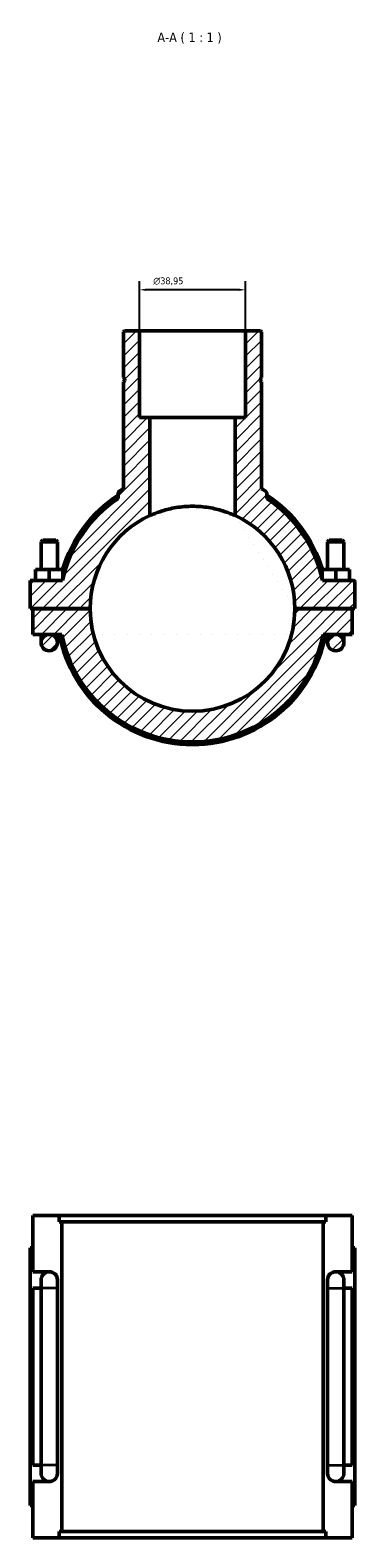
# Model space of a CAD drawing. Header units: millimetres. Extents: x 0 to 1040, y -188 to 1281.
# Tile 7 of 8: x 400 to 519, y 729 to 1281. Entities that reach past the tile are written whole.
import ezdxf

# ---------------------------------------------------------------- set-up
doc = ezdxf.new("R2010")
doc.units = ezdxf.units.MM
for name, color, linetype, lineweight in [('Dimension (ISO)', 7, 'Continuous', 25), ('Hatch (ISO)', 7, 'Continuous', 18), ('Symbol (ISO)', 7, 'Continuous', 25), ('Visible (ISO)', 7, 'Continuous', 50), ('Visible Narrow (ISO)', 7, 'Continuous', 35)]:
    doc.layers.add(name, color=color, linetype=linetype, lineweight=lineweight)
doc.styles.add('Label Text (ISO)', font='tahoma.ttf')
doc.styles.add('Note Text (ISO)', font='tahoma.ttf')
doc.dimstyles.new('Default (ISO)', dxfattribs={"dimtxt": 2.5, "dimasz": 2.5, "dimexe": 3.175, "dimexo": 0, "dimgap": 0.762, "dimtad": 1, "dimrnd": 1e-08, "dimzin": 0, "dimtxsty": 'Note Text (ISO)', "dimcen": 0.09, "dimdle": 10, "dimclrd": 256, "dimclre": 256, "dimclrt": 232, "dimazin": 0, "dimtfac": 1.40208, "dimtmove": 0, "dimatfit": 3, "dimfxl": 1, "dimtolj": 1, "dimtzin": 0, "dimlwd": -1, "dimlwe": -1, "dimarcsym": 0})

# ---------------------------------------------------------------- blocks, each defined once
blk = doc.blocks.new('*D9')
at = {"layer": 'Defpoints', "color": 0, "transparency": 16777216}
for p in [(440.45, 1186.24), (440.45, 1171.26), (479.4, 1171.26)]:
    blk.add_point(p, dxfattribs=at)
at = {"layer": 'Dimension (ISO)', "transparency": 16777216}
for p, q in [((440.45, 1171.26), (440.45, 1189.42)), ((479.4, 1171.26), (479.4, 1189.42)), ((476.9, 1186.24), (442.95, 1186.24))]:
    blk.add_line(p, q, dxfattribs=at)
for points in [[(442.95, 1186.66), (442.95, 1185.83), (440.45, 1186.24)], [(476.9, 1186.66), (476.9, 1185.83), (479.4, 1186.24)]]:
    blk.add_solid(points, dxfattribs=at)
at = {"layer": 'Dimension (ISO)', "color": 232, "true_color": 0xca0064, "transparency": 16777216, "insert": (445.54, 1190.77), "char_height": 2.5, "attachment_point": 1, "style": 'Note Text (ISO)'}
blk.add_mtext('\\A1;\\fAIGDT|b0|i0;\\H2.5000;\\ln\\fTahoma|b0|i0;\\H2.5000;38,95', dxfattribs=at)

msp = doc.modelspace()

# ---------------------------------------------------------------- hatches: boundary and pattern name
at = {"layer": 'Hatch (ISO)'}
h = msp.add_hatch(dxfattribs=at)
h.set_pattern_fill('ANSI31', color=256, scale=25.4, style=0)
h.set_pattern_definition([(45, (0, 0), (-2.245064, 2.245064), [])])
edge = h.paths.add_edge_path()
edge.add_spline(control_points=[(433.214, 1112.598), (433.101, 1112.528), (433.002, 1112.44), (432.836, 1112.234), (432.771, 1112.118), (432.683, 1111.868), (432.661, 1111.737), (432.661, 1111.605)], knot_values=[-0.1189915, -0.1189915, -0.1189915, -0.1189915, -0.0793276, -0.0793276, -0.0396638, -0.0396638, 0, 0, 0, 0], degree=3, periodic=0)
edge.add_line((432.661, 1111.605), (432.661, 1109.918))
edge.add_ellipse((459.927, 1069.507), major_axis=(-27.266, 40.412), ratio=1, start_angle=0, end_angle=43.70416)
edge.add_line((412.294, 1079.882), (400.427, 1079.882))
edge.add_line((400.427, 1079.882), (400.427, 1069.557))
edge.add_line((400.427, 1069.557), (422.427, 1069.557))
edge.add_ellipse((459.927, 1069.507), major_axis=(-37.5, 0.05), ratio=1, start_angle=294.62645, end_angle=360, ccw=False)
edge.add_line((444.346, 1103.616), (444.346, 1139.457))
edge.add_line((444.346, 1139.457), (440.451, 1139.457))
edge.add_line((440.451, 1139.457), (440.451, 1171.257))
edge.add_line((440.451, 1171.257), (434.998, 1171.257))
edge.add_line((434.998, 1171.257), (434.608, 1170.867))
edge.add_line((434.608, 1170.867), (434.608, 1154.09))
edge.add_line((434.608, 1154.09), (435.108, 1153.59))
edge.add_line((435.108, 1153.59), (435.108, 1153.09))
edge.add_line((435.108, 1153.09), (434.608, 1152.59))
edge.add_line((434.608, 1152.59), (434.608, 1113.432))
edge.add_ellipse((459.927, 1069.507), major_axis=(-25.319, 43.925), ratio=1, start_angle=0, end_angle=1.83657)
edge = h.paths.add_edge_path()
edge.add_ellipse((518.927, 1079.382), major_axis=(0.5, 0), ratio=1, start_angle=0, end_angle=90)
edge.add_line((518.927, 1079.882), (507.56, 1079.882))
edge.add_ellipse((459.927, 1069.507), major_axis=(47.633, 10.375), ratio=1, start_angle=0, end_angle=43.70416)
edge.add_line((487.194, 1109.918), (487.194, 1111.605))
edge.add_ellipse((486.025, 1111.605), major_axis=(1.169, 0), ratio=1, start_angle=0, end_angle=58.20414)
edge.add_ellipse((459.927, 1069.507), major_axis=(26.714, 43.091), ratio=1, start_angle=0, end_angle=1.83657)
edge.add_line((485.246, 1113.432), (485.246, 1152.59))
edge.add_line((485.246, 1152.59), (484.746, 1153.09))
edge.add_line((484.746, 1153.09), (484.746, 1153.59))
edge.add_line((484.746, 1153.59), (485.246, 1154.09))
edge.add_line((485.246, 1154.09), (485.246, 1170.867))
edge.add_line((485.246, 1170.867), (484.857, 1171.257))
edge.add_line((484.857, 1171.257), (479.403, 1171.257))
edge.add_line((479.403, 1171.257), (479.403, 1139.457))
edge.add_line((479.403, 1139.457), (475.508, 1139.457))
edge.add_line((475.508, 1139.457), (475.508, 1103.616))
edge.add_ellipse((459.927, 1069.507), major_axis=(15.581, 34.11), ratio=1, start_angle=294.62645, end_angle=360, ccw=False)
edge.add_line((497.427, 1069.557), (519.427, 1069.557))
edge.add_line((519.427, 1069.557), (519.427, 1079.382))
edge = h.paths.add_edge_path()
edge.add_ellipse((459.927, 1069.507), major_axis=(37.5, -0.05), ratio=1, start_angle=180.15279, end_angle=360)
edge.add_line((497.427, 1069.457), (518.427, 1069.457))
edge.add_line((518.427, 1069.457), (518.427, 1060.132))
edge.add_line((518.427, 1060.132), (512.427, 1060.132))
edge.add_line((512.427, 1060.132), (507.767, 1060.132))
edge.add_ellipse((459.927, 1069.507), major_axis=(-47.84, -9.375), ratio=1, start_angle=0, end_angle=157.82502, ccw=False)
edge.add_line((412.087, 1060.132), (407.427, 1060.132))
edge.add_line((407.427, 1060.132), (401.427, 1060.132))
edge.add_line((401.427, 1060.132), (401.427, 1069.457))
edge.add_line((401.427, 1069.457), (422.427, 1069.457))
edge = h.paths.add_edge_path()
edge.add_ellipse((512.427, 1057.132), major_axis=(3, 0), ratio=1, start_angle=0, end_angle=360)
edge = h.paths.add_edge_path()
edge.add_ellipse((407.427, 1057.132), major_axis=(3, 0), ratio=1, start_angle=0, end_angle=360)

# ---------------------------------------------------------------- linework, layer by layer
at = {"layer": 'Visible (ISO)'}
for p, q in [((434.998, 1171.257), (434.608, 1170.867)), ((434.608, 1170.867), (434.608, 1154.09)), ((440.451, 1171.257), (434.998, 1171.257)), ((440.451, 1139.457), (440.451, 1171.257)), ((440.451, 1171.257), (479.403, 1171.257)), ((484.857, 1171.257), (479.403, 1171.257)), ((479.403, 1171.257), (479.403, 1139.457)), ((485.246, 1170.867), (484.857, 1171.257)), ((485.246, 1154.09), (485.246, 1170.867)), ((434.608, 1154.09), (435.108, 1153.59)), ((435.108, 1153.59), (435.108, 1153.09)), ((484.746, 1153.59), (485.246, 1154.09)), ((484.746, 1153.09), (484.746, 1153.59)), ((435.108, 1153.09), (434.608, 1152.59)), ((434.608, 1152.59), (434.608, 1113.432)), ((485.246, 1152.59), (484.746, 1153.09)), ((485.246, 1113.432), (485.246, 1152.59)), ((444.346, 1139.457), (440.451, 1139.457)), ((444.346, 1103.616), (444.346, 1139.457)), ((444.346, 1139.457), (475.508, 1139.457)), ((479.403, 1139.457), (475.508, 1139.457)), ((475.508, 1139.457), (475.508, 1103.616)), ((432.661, 1111.605), (432.661, 1109.918)), ((487.194, 1109.918), (487.194, 1111.605)), ((405.027, 1094.557), (404.427, 1093.957)), ((404.427, 1093.957), (410.427, 1093.957)), ((404.427, 1093.957), (404.427, 1083.882)), ((409.827, 1094.557), (405.027, 1094.557)), ((409.827, 1094.557), (410.427, 1093.957)), ((410.427, 1093.957), (410.427, 1083.882)), ((510.027, 1094.557), (509.427, 1093.957)), ((515.427, 1093.957), (509.427, 1093.957)), ((509.427, 1083.882), (509.427, 1093.957)), ((510.027, 1094.557), (514.827, 1094.557)), ((514.827, 1094.557), (515.427, 1093.957)), ((515.427, 1083.882), (515.427, 1093.957)), ((402.427, 1079.882), (402.427, 1083.882)), ((407.427, 1083.882), (402.427, 1083.882)), ((412.427, 1083.882), (407.427, 1083.882)), ((407.427, 1079.882), (407.427, 1083.882)), ((412.427, 1080.475), (412.427, 1083.882)), ((507.427, 1083.882), (512.427, 1083.882)), ((507.427, 1080.475), (507.427, 1083.882)), ((512.427, 1079.882), (512.427, 1083.882)), ((512.427, 1083.882), (517.427, 1083.882)), ((517.427, 1079.882), (517.427, 1083.882)), ((412.294, 1079.882), (400.427, 1079.882)), ((400.427, 1079.882), (400.427, 1069.557)), ((518.927, 1079.882), (507.56, 1079.882)), ((519.427, 1069.557), (519.427, 1079.382)), ((400.427, 1069.557), (422.427, 1069.557)), ((422.427, 1069.457), (401.427, 1069.457)), ((401.427, 1069.457), (401.427, 1060.132)), ((404.427, 1069.557), (404.427, 1069.457)), ((410.427, 1069.557), (410.427, 1069.457)), ((497.427, 1069.557), (519.427, 1069.557)), ((518.427, 1069.457), (497.427, 1069.457)), ((509.427, 1069.457), (509.427, 1069.557)), ((515.427, 1069.457), (515.427, 1069.557)), ((518.427, 1060.132), (518.427, 1069.457)), ((401.427, 1060.132), (407.427, 1060.132)), ((404.427, 1060.132), (404.427, 1057.132)), ((407.427, 1060.132), (412.087, 1060.132)), ((410.427, 1057.132), (410.427, 1060.132)), ((507.767, 1060.132), (512.427, 1060.132)), ((509.427, 1060.132), (509.427, 1057.132)), ((512.427, 1060.132), (518.427, 1060.132)), ((515.427, 1057.132), (515.427, 1060.132)), ((401.427, 847.482), (411.094, 847.482)), ((401.427, 826.882), (401.427, 847.482)), ((411.094, 845.122), (411.094, 847.482)), ((508.761, 847.482), (411.094, 847.482)), ((411.094, 845.122), (508.761, 845.122)), ((412.087, 731.842), (412.087, 845.122)), ((507.767, 731.842), (507.767, 845.122)), ((508.761, 847.482), (518.427, 847.482)), ((508.761, 847.482), (508.761, 845.122)), ((518.427, 826.882), (518.427, 847.482)), ((401.427, 835.682), (400.427, 835.682)), ((400.427, 741.282), (400.427, 835.682)), ((518.427, 835.682), (519.427, 835.682)), ((519.427, 741.282), (519.427, 835.682)), ((401.427, 826.882), (407.427, 826.882)), ((404.427, 823.882), (404.427, 820.882)), ((410.427, 820.882), (410.427, 823.882)), ((509.427, 823.882), (509.427, 820.882)), ((512.427, 826.882), (518.427, 826.882)), ((515.427, 820.882), (515.427, 823.882)), ((401.427, 756.082), (401.427, 820.882)), ((404.427, 820.882), (401.427, 820.882)), ((404.427, 756.082), (404.427, 820.882)), ((410.427, 756.082), (410.427, 820.882)), ((509.427, 820.882), (509.427, 756.082)), ((518.427, 820.882), (515.427, 820.882)), ((515.427, 820.882), (515.427, 756.082)), ((518.427, 756.082), (518.427, 820.882)), ((401.427, 756.082), (404.427, 756.082)), ((404.427, 756.082), (404.427, 753.082)), ((410.427, 753.082), (410.427, 756.082)), ((509.427, 756.082), (509.427, 753.082)), ((515.427, 756.082), (518.427, 756.082)), ((515.427, 753.082), (515.427, 756.082)), ((401.427, 729.482), (401.427, 750.082)), ((407.427, 750.082), (401.427, 750.082)), ((518.427, 750.082), (512.427, 750.082)), ((518.427, 729.482), (518.427, 750.082)), ((400.427, 741.282), (401.427, 741.282)), ((519.427, 741.282), (518.427, 741.282)), ((411.094, 729.482), (401.427, 729.482)), ((411.094, 731.842), (508.761, 731.842)), ((411.094, 729.482), (411.094, 731.842)), ((508.761, 729.482), (411.094, 729.482)), ((508.761, 731.842), (508.761, 729.482)), ((518.427, 729.482), (508.761, 729.482))]:
    msp.add_line(p, q, dxfattribs=at)
for centre in [(407.427, 1057.132), (512.427, 1057.132)]:
    msp.add_circle(centre, 3, dxfattribs=at)
for centre, radius, start, end in [((459.927, 1069.507), 48.75, 124.00815, 167.71231), ((459.927, 1069.507), 49.725, 123.25347, 163.19652), ((459.927, 1069.507), 50.7, 119.95929, 121.79586), ((459.927, 1069.507), 50.7, 58.20414, 60.04071), ((486.025, 1111.605), 1.169, 0, 58.20414), ((459.927, 1069.507), 49.725, 16.80348, 56.74653), ((459.927, 1069.507), 48.75, 12.28769, 55.99185), ((459.927, 1069.507), 37.5, 114.55005, 179.92361), ((459.927, 1069.507), 37.5, 0.07639, 65.44995), ((518.927, 1079.382), 0.5, 0, 90), ((459.927, 1069.507), 37.5, 180.07639, 359.92361), ((459.927, 1069.507), 49.725, 190.86741, 349.13259), ((459.927, 1069.507), 48.75, 191.08749, 348.91251), ((407.427, 823.882), 3, 90, 180), ((407.427, 823.882), 3, 0, 90), ((512.427, 823.882), 3, 90, 180), ((512.427, 823.882), 3, 0, 90), ((407.427, 753.082), 3, 180, 270), ((407.427, 753.082), 3, 270, 0), ((512.427, 753.082), 3, 180, 270), ((512.427, 753.082), 3, 270, 0)]:
    msp.add_arc(centre, radius, start, end, dxfattribs=at)
for points, knots in [([(433.214, 1112.598), (433.101, 1112.528), (433.002, 1112.44), (432.836, 1112.234), (432.771, 1112.118), (432.683, 1111.868), (432.661, 1111.737), (432.661, 1111.605)], [-0.11899146, -0.11899146, -0.11899146, -0.11899146, -0.07932764, -0.07932764, -0.03966382, -0.03966382, 0, 0, 0, 0]), ([(475.508, 1103.616), (475.508, 1103.616), (475.412, 1103.661), (475.011, 1103.84), (474.707, 1103.974), (473.51, 1104.471), (472.315, 1104.93), (469.575, 1105.772), (467.839, 1106.214), (464.965, 1106.679), (463.962, 1106.803), (461.939, 1106.966), (460.918, 1107.007), (458.937, 1107.007), (457.916, 1106.966), (455.892, 1106.803), (454.89, 1106.679), (452.015, 1106.214), (450.279, 1105.772), (447.539, 1104.93), (446.345, 1104.471), (445.147, 1103.974), (444.843, 1103.84), (444.443, 1103.661), (444.346, 1103.616), (444.346, 1103.616)], [0, 0, 0, 0, 0.2975915, 0.2975915, 0.5951831, 0.5951831, 1.1903662, 1.1903662, 1.7848389, 1.7848389, 2.0820752, 2.0820752, 2.3793116, 2.3793116, 2.676548, 2.676548, 2.9737843, 2.9737843, 3.568257, 3.568257, 4.1634401, 4.1634401, 4.4610317, 4.4610317, 4.7586232, 4.7586232, 4.7586232, 4.7586232])]:
    msp.add_open_spline(points, degree=3, knots=knots, dxfattribs=at)
at = {"layer": 'Visible Narrow (ISO)'}
for p, q in [((410.39, 820.882), (404.464, 820.882)), ((509.464, 820.882), (515.39, 820.882)), ((410.39, 756.082), (404.464, 756.082)), ((509.464, 756.082), (515.39, 756.082))]:
    msp.add_line(p, q, dxfattribs=at)

# ---------------------------------------------------------------- texts
at = {"layer": 'Symbol (ISO)', "insert": (447.065, 1276.269), "char_height": 3.5, "attachment_point": 7, "style": 'Label Text (ISO)'}
msp.add_mtext('A-A ( 1 : 1 )', dxfattribs=at)

# ---------------------------------------------------------------- dimensions: what is measured, and where the dimension line sits
at = {"layer": 'Dimension (ISO)'}
dim = msp.add_linear_dim(base=(440.451, 1186.243), p1=(479.403, 1171.257), p2=(440.451, 1171.257), angle=180, text='\\fAIGDT|b0|i0;\\H2.5000;\\ln\\fTahoma|b0|i0;\\H2.5000;<>', dimstyle='Default (ISO)', override={"dimdec": 2, "dimtp": 0, "dimtm": 0, "dimtdec": 2, "dimtofl": 0, "dimatfit": 1}, dxfattribs=at)
dim.commit()
dim.dimension.update_dxf_attribs({"geometry": '*D9', "text_midpoint": (451.075, 1186.243), "dimtype": 160})

doc.saveas('drawing.dxf')
